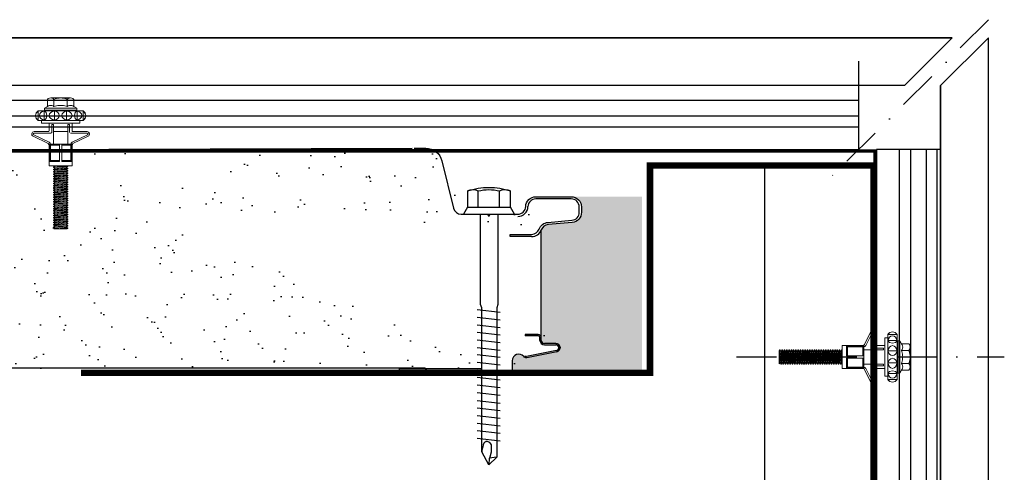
# Model space of a CAD drawing. Header units: millimetres. Extents: x -312551 to 250764, y -35891 to 59426.
# Tile 164 of 256: x -47832 to -47524, y 6212 to 6354. Entities that reach past the tile are written whole.
import ezdxf

# ---------------------------------------------------------------- set-up
doc = ezdxf.new("R2010")
doc.units = ezdxf.units.MM
doc.header["$LTSCALE"] = 2.5
doc.linetypes.add('DASHDOT', pattern=[1, 0.5, -0.25, 0, -0.25])
doc.linetypes.add('HIDDEN', pattern=[0.375, 0.25, -0.125])
for name, color, linetype in [('AWP70', 7, 'Continuous'), ('Rails', 1, 'Continuous'), ('Terracotta Tile', 30, 'Continuous')]:
    doc.layers.add(name, color=color, linetype=linetype)
doc.linetypes.add('BATTING', pattern='A,0.0001,-0.1,[134,ltypeshp.shx,S=0.1,R=0,X=-0.1,Y=0],-0.2,[134,ltypeshp.shx,S=0.1,R=180,X=0.1,Y=0],-0.1', length=0.4001)

# ---------------------------------------------------------------- blocks, each defined once
blk = doc.blocks.new('KP Tile fastener')
at = {"layer": 'Rails', "color": 7, "linetype": 'Continuous', "lineweight": 0}
for p, q in [((-3.59, 7.37), (-3.87, 7.02)), ((-3.87, 0), (-3.87, 7.02)), ((-3.5, 7.37), (-3.73, 7.02)), ((-3.73, 7.02), (-1.04, 7.02)), ((-3.34, 6.17), (-3.63, 5.7)), ((-3.24, 7.64), (-3.59, 7.37)), ((-3.18, 7.63), (-3.5, 7.37)), ((-2.9, 6.49), (-3.34, 6.17)), ((-2.83, 7.81), (-3.24, 7.64)), ((-2.8, 7.8), (-3.18, 7.63)), ((-2.39, 6.6), (-2.9, 6.49)), ((-2.39, 7.87), (-2.83, 7.81)), ((-2.39, 7.86), (-2.8, 7.8)), ((-1.94, 7.82), (-2.39, 7.87)), ((-1.97, 7.8), (-2.39, 7.86)), ((-1.87, 6.49), (-2.39, 6.6)), ((-1.59, 7.63), (-1.97, 7.8)), ((-1.53, 7.65), (-1.94, 7.82)), ((-1.43, 6.17), (-1.87, 6.49)), ((-1.27, 7.37), (-1.59, 7.63)), ((-1.18, 7.38), (-1.53, 7.65)), ((-1.14, 5.7), (-1.43, 6.17)), ((-1.04, 7.02), (-1.27, 7.37)), ((-0.9, 7.02), (-1.18, 7.38)), ((-0.9, 0), (-0.9, 7.02)), ((2.63, 3.85), (2.63, 8.3)), ((3.13, 3.04), (3.13, 8.33)), ((5.95, 3.6), (3.61, 8.44)), ((6.37, 3.87), (4.05, 8.63)), ((-7.87, 3.5), (-7.92, 3.12)), ((-7.92, 0), (-7.92, 3.12)), ((-7.92, 3.12), (-7.87, 2.73)), ((-7.71, 3.86), (-7.87, 3.5)), ((-7.47, 4.16), (-7.71, 3.86)), ((-7.47, 4.16), (-5.19, 4.16)), ((-5.53, 3.49), (-5.58, 3.12)), ((-5.58, 3.12), (-5.53, 2.74)), ((-5.4, 3.85), (-5.53, 3.49)), ((-5.19, 4.15), (-5.4, 3.85)), ((-5.19, 4.16), (-4.68, 5.04)), ((-4.68, 0), (-4.68, 5.04)), ((-4.68, 5.04), (-4.05, 5.04)), ((-4.05, 0), (-4.05, 5.04)), ((-3.63, 5.7), (-3.73, 5.14)), ((-3.73, 5.14), (-1.04, 5.14)), ((-3.73, 5.14), (-3.63, 4.82)), ((-3.63, 4.82), (-3.34, 4.54)), ((-3.34, 4.54), (-2.39, 4.3)), ((-2.9, 3.44), (-3.34, 3.07)), ((-2.39, 3.57), (-2.9, 3.44)), ((-2.39, 4.3), (-1.43, 4.54)), ((-1.87, 3.44), (-2.39, 3.57)), ((-1.43, 3.07), (-1.87, 3.44)), ((-1.43, 4.54), (-1.14, 4.82)), ((-1.04, 5.14), (-1.14, 5.7)), ((-1.14, 4.82), (-1.04, 5.14)), ((-0.9, 6.03), (0, 6.03)), ((0, 0), (0, 6.03)), ((0, 0), (0, 6.03)), ((0, 3.6), (2.38, 3.6)), ((6.6, 0.36), (6.6, 3.69)), ((6.6, 3.51), (12, 3.51)), ((6.6, 3.33), (12, 3.33)), ((6.6, 3.33), (6.87, 3.2)), ((6.87, 0.36), (6.87, 3.2)), ((6.87, 3.2), (11.73, 3.2)), ((6.95, 3.6), (12, 3.6)), ((11.73, 3.2), (12, 3.33)), ((11.73, 0.36), (11.73, 3.2)), ((12, 0.36), (12, 3.6)), ((12, 3.6), (13.35, 3.6)), ((13.35, 0), (13.35, 3.6)), ((-7.9, 0.43), (-7.92, 0)), ((-7.9, 0.43), (-7.92, 0)), ((-7.9, -0.43), (-7.92, 0)), ((-7.9, -0.43), (-7.92, 0)), ((-7.84, 0.86), (-7.9, 0.43)), ((-7.87, 2.73), (-7.71, 2.38)), ((-7.75, 1.28), (-7.84, 0.86)), ((-7.62, 1.69), (-7.75, 1.28)), ((-7.71, 2.38), (-7.47, 2.08)), ((-7.47, 2.08), (-7.62, 1.69)), ((-7.47, 2.08), (-5.19, 2.08)), ((-5.56, 0.42), (-5.58, 0)), ((-5.56, 0.42), (-5.58, 0)), ((-5.56, -0.42), (-5.58, 0)), ((-5.56, -0.42), (-5.58, 0)), ((-5.52, 0.85), (-5.56, 0.42)), ((-5.53, 2.74), (-5.4, 2.39)), ((-5.44, 1.28), (-5.52, 0.85)), ((-5.33, 1.69), (-5.44, 1.28)), ((-5.4, 2.39), (-5.19, 2.08)), ((-5.2, 2.08), (-5.33, 1.69)), ((-4.68, 0), (-4.68, -5.04)), ((-4.05, 2.09), (-3.87, 2.09)), ((-4.05, 0), (-4.05, -5.04)), ((-3.63, 2.53), (-3.73, 1.88)), ((-3.73, 1.88), (-1.04, 1.88)), ((-3.73, 1.88), (-3.63, 1.32)), ((-3.34, 3.07), (-3.63, 2.53)), ((-3.63, 1.32), (-3.34, 0.85)), ((-3.34, 0.85), (-2.9, 0.53)), ((-2.9, 0.53), (-2.39, 0.42)), ((-2.9, 0.53), (-2.39, 0.42)), ((-2.39, 0.42), (-1.87, 0.53)), ((-2.39, 0.42), (-1.87, 0.53)), ((-1.87, 0.53), (-1.43, 0.85)), ((-1.14, 2.53), (-1.43, 3.07)), ((-1.43, 0.85), (-1.14, 1.32)), ((-1.04, 1.88), (-1.14, 2.53)), ((-1.14, 1.32), (-1.04, 1.88)), ((0, 0), (0, -6.03)), ((0, 0), (0, -6.03)), ((0.43, 2.28), (0.43, 2.79)), ((0.43, 2.79), (2.88, 2.79)), ((0.43, 2.28), (6.6, 2.28)), ((2.63, 2.28), (2.63, -2.28)), ((6.6, 0.36), (12, 0.36)), ((6.6, 0.36), (6.6, -3.69)), ((13.35, 2.2), (13.38, 2.25)), ((13.35, 0), (13.35, -3.6)), ((13.38, 2.25), (13.74, -2.25)), ((13.38, 2.25), (13.53, 2.25)), ((13.53, 2.25), (13.89, -2.25)), ((13.53, 2.25), (13.77, 1.84)), ((13.77, 1.84), (13.78, 1.82)), ((13.78, 1.82), (13.8, 1.81)), ((13.8, 1.81), (13.81, 1.81)), ((13.81, 1.81), (13.83, 1.81)), ((13.82, 1.81), (14.17, -1.81)), ((13.83, 1.81), (13.85, 1.82)), ((13.85, 1.82), (13.86, 1.84)), ((13.86, 1.84), (14.1, 2.25)), ((14.1, 2.25), (14.46, -2.25)), ((14.1, 2.25), (14.25, 2.25)), ((14.25, 2.25), (14.61, -2.25)), ((14.25, 2.25), (14.49, 1.84)), ((14.49, 1.84), (14.5, 1.82)), ((14.5, 1.82), (14.52, 1.81)), ((14.52, 1.81), (14.53, 1.81)), ((14.53, 1.81), (14.55, 1.81)), ((14.54, 1.81), (14.89, -1.81)), ((14.55, 1.81), (14.57, 1.82)), ((14.57, 1.82), (14.58, 1.84)), ((14.58, 1.84), (14.82, 2.25)), ((14.82, 2.25), (15.18, -2.25)), ((14.82, 2.25), (14.97, 2.25)), ((14.97, 2.25), (15.33, -2.25)), ((14.97, 2.25), (15.21, 1.84)), ((15.21, 1.84), (15.22, 1.82)), ((15.22, 1.82), (15.24, 1.81)), ((15.24, 1.81), (15.25, 1.81)), ((15.25, 1.81), (15.27, 1.81)), ((15.26, 1.81), (15.61, -1.81)), ((15.27, 1.81), (15.29, 1.82)), ((15.29, 1.82), (15.3, 1.84)), ((15.3, 1.84), (15.54, 2.25)), ((15.54, 2.25), (15.9, -2.25)), ((15.54, 2.25), (15.69, 2.25)), ((15.69, 2.25), (16.05, -2.25)), ((15.69, 2.25), (15.93, 1.84)), ((15.93, 1.84), (15.94, 1.82)), ((15.94, 1.82), (15.96, 1.81)), ((15.96, 1.81), (15.97, 1.81)), ((15.97, 1.81), (15.99, 1.81)), ((15.98, 1.81), (16.33, -1.81)), ((15.99, 1.81), (16.01, 1.82)), ((16.01, 1.82), (16.02, 1.84)), ((16.02, 1.84), (16.26, 2.25)), ((16.26, 2.25), (16.62, -2.25)), ((16.26, 2.25), (16.41, 2.25)), ((16.41, 2.25), (16.77, -2.25)), ((16.41, 2.25), (16.65, 1.84)), ((16.65, 1.84), (16.66, 1.82)), ((16.66, 1.82), (16.68, 1.81)), ((16.68, 1.81), (16.69, 1.81)), ((16.69, 1.81), (16.71, 1.81)), ((16.7, 1.81), (17.05, -1.81)), ((16.71, 1.81), (16.73, 1.82)), ((16.73, 1.82), (16.74, 1.84)), ((16.74, 1.84), (16.98, 2.25)), ((16.98, 2.25), (17.34, -2.25)), ((16.98, 2.25), (17.13, 2.25)), ((17.13, 2.25), (17.49, -2.25)), ((17.13, 2.25), (17.37, 1.84)), ((17.37, 1.84), (17.38, 1.82)), ((17.38, 1.82), (17.4, 1.81)), ((17.4, 1.81), (17.41, 1.81)), ((17.41, 1.81), (17.43, 1.81)), ((17.42, 1.81), (17.77, -1.81)), ((17.43, 1.81), (17.45, 1.82)), ((17.45, 1.82), (17.46, 1.84)), ((17.46, 1.84), (17.7, 2.25)), ((17.7, 2.25), (18.06, -2.25)), ((17.7, 2.25), (17.85, 2.25)), ((17.85, 2.25), (18.21, -2.25)), ((17.85, 2.25), (18.09, 1.84)), ((18.09, 1.84), (18.1, 1.82)), ((18.1, 1.82), (18.12, 1.81)), ((18.12, 1.81), (18.13, 1.81)), ((18.13, 1.81), (18.15, 1.81)), ((18.14, 1.81), (18.49, -1.81)), ((18.15, 1.81), (18.17, 1.82)), ((18.17, 1.82), (18.18, 1.84)), ((18.18, 1.84), (18.42, 2.25)), ((18.42, 2.25), (18.78, -2.25)), ((18.42, 2.25), (18.57, 2.25)), ((18.57, 2.25), (18.93, -2.25)), ((18.57, 2.25), (18.81, 1.84)), ((18.81, 1.84), (18.82, 1.82)), ((18.82, 1.82), (18.84, 1.81)), ((18.84, 1.81), (18.85, 1.81)), ((18.85, 1.81), (18.87, 1.81)), ((18.86, 1.81), (19.21, -1.81)), ((18.87, 1.81), (18.89, 1.82)), ((18.89, 1.82), (18.9, 1.84)), ((18.9, 1.84), (19.14, 2.25)), ((19.14, 2.25), (19.5, -2.25)), ((19.14, 2.25), (19.29, 2.25)), ((19.29, 2.25), (19.65, -2.25)), ((19.29, 2.25), (19.53, 1.84)), ((19.53, 1.84), (19.54, 1.82)), ((19.54, 1.82), (19.56, 1.81)), ((19.56, 1.81), (19.57, 1.81)), ((19.57, 1.81), (19.59, 1.81)), ((19.58, 1.81), (19.93, -1.81)), ((19.59, 1.81), (19.61, 1.82)), ((19.61, 1.82), (19.62, 1.84)), ((19.62, 1.84), (19.86, 2.25)), ((19.86, 2.25), (20.22, -2.25)), ((19.86, 2.25), (20.01, 2.25)), ((20.01, 2.25), (20.37, -2.25)), ((20.01, 2.25), (20.25, 1.84)), ((20.25, 1.84), (20.26, 1.82)), ((20.26, 1.82), (20.28, 1.81)), ((20.28, 1.81), (20.29, 1.81)), ((20.29, 1.81), (20.31, 1.81)), ((20.3, 1.81), (20.65, -1.81)), ((20.31, 1.81), (20.33, 1.82)), ((20.33, 1.82), (20.34, 1.84)), ((20.34, 1.84), (20.58, 2.25)), ((20.58, 2.25), (20.94, -2.25)), ((20.58, 2.25), (20.73, 2.25)), ((20.73, 2.25), (21.09, -2.25)), ((20.73, 2.25), (20.97, 1.84)), ((20.97, 1.84), (20.98, 1.82)), ((20.98, 1.82), (21, 1.81)), ((21, 1.81), (21.01, 1.81)), ((21.01, 1.81), (21.03, 1.81)), ((21.02, 1.81), (21.37, -1.81)), ((21.03, 1.81), (21.05, 1.82)), ((21.05, 1.82), (21.06, 1.84)), ((21.06, 1.84), (21.3, 2.25)), ((21.3, 2.25), (21.66, -2.25)), ((21.3, 2.25), (21.45, 2.25)), ((21.45, 2.25), (21.81, -2.25)), ((21.45, 2.25), (21.69, 1.84)), ((21.69, 1.84), (21.7, 1.82)), ((21.7, 1.82), (21.72, 1.81)), ((21.72, 1.81), (21.73, 1.81)), ((21.73, 1.81), (21.75, 1.81)), ((21.74, 1.81), (22.09, -1.81)), ((21.75, 1.81), (21.77, 1.82)), ((21.77, 1.82), (21.78, 1.84)), ((21.78, 1.84), (22.02, 2.25)), ((22.02, 2.25), (22.38, -2.25)), ((22.02, 2.25), (22.17, 2.25)), ((22.17, 2.25), (22.53, -2.25)), ((22.17, 2.25), (22.41, 1.84)), ((22.41, 1.84), (22.42, 1.82)), ((22.42, 1.82), (22.44, 1.81)), ((22.44, 1.81), (22.45, 1.81)), ((22.45, 1.81), (22.47, 1.81)), ((22.46, 1.81), (22.81, -1.81)), ((22.47, 1.81), (22.49, 1.82)), ((22.49, 1.82), (22.5, 1.84)), ((22.5, 1.84), (22.74, 2.25)), ((22.74, 2.25), (23.1, -2.25)), ((22.74, 2.25), (22.89, 2.25)), ((22.89, 2.25), (23.25, -2.25)), ((22.89, 2.25), (23.13, 1.84)), ((23.13, 1.84), (23.14, 1.82)), ((23.14, 1.82), (23.16, 1.81)), ((23.16, 1.81), (23.17, 1.81)), ((23.17, 1.81), (23.19, 1.81)), ((23.18, 1.81), (23.53, -1.81)), ((23.19, 1.81), (23.21, 1.82)), ((23.21, 1.82), (23.22, 1.84)), ((23.22, 1.84), (23.46, 2.25)), ((23.46, 2.25), (23.82, -2.25)), ((23.46, 2.25), (23.61, 2.25)), ((23.61, 2.25), (23.97, -2.25)), ((23.61, 2.25), (23.85, 1.84)), ((23.85, 1.84), (23.86, 1.82)), ((23.86, 1.82), (23.88, 1.81)), ((23.88, 1.81), (23.89, 1.81)), ((23.89, 1.81), (23.91, 1.81)), ((23.9, 1.81), (24.25, -1.81)), ((23.91, 1.81), (23.93, 1.82)), ((23.93, 1.82), (23.94, 1.84)), ((23.94, 1.84), (24.18, 2.25)), ((24.18, 2.25), (24.54, -2.25)), ((24.18, 2.25), (24.33, 2.25)), ((24.33, 2.25), (24.69, -2.25)), ((24.33, 2.25), (24.57, 1.84)), ((24.57, 1.84), (24.58, 1.82)), ((24.58, 1.82), (24.6, 1.81)), ((24.6, 1.81), (24.61, 1.81)), ((24.61, 1.81), (24.63, 1.81)), ((24.62, 1.81), (24.97, -1.81)), ((24.63, 1.81), (24.65, 1.82)), ((24.65, 1.82), (24.66, 1.84)), ((24.66, 1.84), (24.9, 2.25)), ((24.9, 2.25), (25.26, -2.25)), ((24.9, 2.25), (25.05, 2.25)), ((25.05, 2.25), (25.41, -2.25)), ((25.05, 2.25), (25.29, 1.84)), ((25.29, 1.84), (25.3, 1.82)), ((25.3, 1.82), (25.32, 1.81)), ((25.32, 1.81), (25.33, 1.81)), ((25.33, 1.81), (25.35, 1.81)), ((25.34, 1.81), (25.69, -1.81)), ((25.35, 1.81), (25.37, 1.82)), ((25.37, 1.82), (25.38, 1.84)), ((25.38, 1.84), (25.62, 2.25)), ((25.62, 2.25), (25.98, -2.25)), ((25.62, 2.25), (25.77, 2.25)), ((25.77, 2.25), (26.13, -2.25)), ((25.77, 2.25), (26.01, 1.84)), ((26.01, 1.84), (26.02, 1.82)), ((26.02, 1.82), (26.04, 1.81)), ((26.04, 1.81), (26.05, 1.81)), ((26.05, 1.81), (26.07, 1.81)), ((26.06, 1.81), (26.41, -1.81)), ((26.07, 1.81), (26.09, 1.82)), ((26.09, 1.82), (26.1, 1.84)), ((26.1, 1.84), (26.34, 2.25)), ((26.34, 2.25), (26.7, -2.25)), ((26.34, 2.25), (26.49, 2.25)), ((26.49, 2.25), (26.85, -2.25)), ((26.49, 2.25), (26.73, 1.84)), ((26.73, 1.84), (26.74, 1.82)), ((26.74, 1.82), (26.76, 1.81)), ((26.76, 1.81), (26.77, 1.81)), ((26.77, 1.81), (26.79, 1.81)), ((26.78, 1.81), (27.13, -1.81)), ((26.79, 1.81), (26.81, 1.82)), ((26.81, 1.82), (26.82, 1.84)), ((26.82, 1.84), (27.06, 2.25)), ((27.06, 2.25), (27.42, -2.25)), ((27.06, 2.25), (27.21, 2.25)), ((27.21, 2.25), (27.57, -2.25)), ((27.21, 2.25), (27.45, 1.84)), ((27.45, 1.84), (27.46, 1.82)), ((27.46, 1.82), (27.48, 1.81)), ((27.48, 1.81), (27.49, 1.81)), ((27.49, 1.81), (27.51, 1.81)), ((27.5, 1.81), (27.85, -1.81)), ((27.51, 1.81), (27.53, 1.82)), ((27.53, 1.82), (27.54, 1.84)), ((27.54, 1.84), (27.78, 2.25)), ((27.78, 2.25), (28.14, -2.25)), ((27.78, 2.25), (27.93, 2.25)), ((27.93, 2.25), (28.29, -2.25)), ((27.93, 2.25), (28.17, 1.84)), ((28.17, 1.84), (28.18, 1.82)), ((28.18, 1.82), (28.2, 1.81)), ((28.2, 1.81), (28.21, 1.81)), ((28.21, 1.81), (28.23, 1.81)), ((28.22, 1.81), (28.57, -1.81)), ((28.23, 1.81), (28.25, 1.82)), ((28.25, 1.82), (28.26, 1.84)), ((28.26, 1.84), (28.5, 2.25)), ((28.5, 2.25), (28.86, -2.25)), ((28.5, 2.25), (28.65, 2.25)), ((28.65, 2.25), (29.01, -2.25)), ((28.65, 2.25), (28.89, 1.84)), ((28.89, 1.84), (28.9, 1.82)), ((28.9, 1.82), (28.92, 1.81)), ((28.92, 1.81), (28.93, 1.81)), ((28.93, 1.81), (28.95, 1.81)), ((28.94, 1.81), (29.29, -1.81)), ((28.95, 1.81), (28.97, 1.82)), ((28.97, 1.82), (28.98, 1.84)), ((28.98, 1.84), (29.22, 2.25)), ((29.22, 2.25), (29.58, -2.25)), ((29.22, 2.25), (29.37, 2.25)), ((29.37, 2.25), (29.73, -2.25)), ((29.37, 2.25), (29.61, 1.84)), ((29.61, 1.84), (29.62, 1.82)), ((29.62, 1.82), (29.64, 1.81)), ((29.64, 1.81), (29.65, 1.81)), ((29.65, 1.81), (29.67, 1.81)), ((29.66, 1.81), (30.01, -1.81)), ((29.67, 1.81), (29.69, 1.82)), ((29.69, 1.82), (29.7, 1.84)), ((29.7, 1.84), (29.94, 2.25)), ((29.94, 2.25), (30.09, 2.25)), ((29.94, 2.25), (30.3, -2.25)), ((30.09, 2.25), (30.33, 1.84)), ((30.09, 2.25), (30.45, -2.25)), ((30.33, 1.84), (30.34, 1.82)), ((30.34, 1.82), (30.36, 1.81)), ((30.36, 1.81), (30.37, 1.81)), ((30.37, 1.81), (30.39, 1.81)), ((30.38, 1.81), (30.73, -1.81)), ((30.39, 1.81), (30.41, 1.82)), ((30.41, 1.82), (30.42, 1.84)), ((30.42, 1.84), (30.66, 2.25)), ((30.66, 2.25), (30.81, 2.25)), ((30.66, 2.25), (31.02, -2.25)), ((30.81, 2.25), (31.05, 1.84)), ((30.81, 2.25), (31.17, -2.25)), ((31.05, 1.84), (31.06, 1.82)), ((31.06, 1.82), (31.08, 1.81)), ((31.08, 1.81), (31.09, 1.81)), ((31.09, 1.81), (31.11, 1.81)), ((31.1, 1.81), (31.45, -1.81)), ((31.11, 1.81), (31.13, 1.82)), ((31.13, 1.82), (31.14, 1.84)), ((31.14, 1.84), (31.38, 2.25)), ((31.38, 2.25), (31.53, 2.25)), ((31.38, 2.25), (31.74, -2.25)), ((31.53, 2.25), (31.77, 1.84)), ((31.53, 2.25), (31.89, -2.25)), ((31.77, 1.84), (31.78, 1.82)), ((31.78, 1.82), (31.8, 1.81)), ((31.8, 1.81), (31.81, 1.81)), ((31.81, 1.81), (31.83, 1.81)), ((31.82, 1.81), (32.17, -1.81)), ((31.83, 1.81), (31.85, 1.82)), ((31.85, 1.82), (31.86, 1.84)), ((31.86, 1.84), (32.1, 2.25)), ((32.1, 2.25), (32.25, 2.25)), ((32.1, 2.25), (32.46, -2.25)), ((32.25, 2.25), (32.49, 1.84)), ((32.25, 2.25), (32.61, -2.25)), ((32.49, 1.84), (32.5, 1.82)), ((32.5, 1.82), (32.52, 1.81)), ((32.52, 1.81), (32.53, 1.81)), ((32.53, 1.81), (32.55, 1.81)), ((32.54, 1.81), (32.89, -1.81)), ((32.55, 1.81), (32.57, 1.82)), ((32.57, 1.82), (32.58, 1.84)), ((32.58, 1.84), (32.82, 2.25)), ((32.82, 2.25), (32.97, 2.25)), ((32.82, 2.25), (33.1, -1.25)), ((32.97, 2.25), (33.1, 2.02)), ((32.97, 2.25), (33.1, 0.61)), ((33.1, -2.11), (33.1, 2.02)), ((-7.92, 0), (-7.92, -3.12)), ((-7.92, -3.12), (-7.87, -2.73)), ((-7.84, -0.86), (-7.9, -0.43)), ((-7.84, -0.86), (-7.9, -0.43)), ((-7.87, -2.73), (-7.71, -2.38)), ((-7.75, -1.28), (-7.84, -0.86)), ((-7.62, -1.69), (-7.75, -1.28)), ((-7.71, -2.38), (-7.47, -2.08)), ((-7.47, -2.08), (-7.62, -1.69)), ((-7.47, -2.08), (-5.19, -2.08)), ((-5.58, -3.12), (-5.53, -2.74)), ((-5.52, -0.85), (-5.56, -0.42)), ((-5.52, -0.85), (-5.56, -0.42)), ((-5.53, -2.74), (-5.4, -2.39)), ((-5.44, -1.28), (-5.52, -0.85)), ((-5.33, -1.69), (-5.44, -1.28)), ((-5.4, -2.39), (-5.19, -2.08)), ((-5.2, -2.08), (-5.33, -1.69)), ((-4.05, -2.09), (-3.87, -2.09)), ((-3.87, 0), (-3.87, -7.02)), ((-3.73, -1.88), (-3.63, -1.32)), ((-3.63, -2.53), (-3.73, -1.88)), ((-3.73, -1.88), (-1.04, -1.88)), ((-3.63, -1.32), (-3.34, -0.85)), ((-3.34, -3.07), (-3.63, -2.53)), ((-3.34, -0.85), (-2.9, -0.53)), ((-3.34, -0.85), (-2.9, -0.53)), ((-2.9, -3.44), (-3.34, -3.07)), ((-2.9, -0.53), (-2.39, -0.42)), ((-2.9, -0.53), (-2.39, -0.42)), ((-2.39, -0.42), (-1.87, -0.53)), ((-2.39, -0.42), (-1.87, -0.53)), ((-1.87, -0.53), (-1.43, -0.85)), ((-1.87, -0.53), (-1.43, -0.85)), ((-1.43, -3.07), (-1.87, -3.44)), ((-1.43, -0.85), (-1.14, -1.32)), ((-1.14, -2.53), (-1.43, -3.07)), ((-1.14, -1.32), (-1.04, -1.88)), ((-1.04, -1.88), (-1.14, -2.53)), ((-0.9, 0), (-0.9, -7.02)), ((0.43, -2.28), (0.43, -2.79)), ((0.43, -2.28), (6.6, -2.28)), ((0.43, -2.79), (2.88, -2.79)), ((3.13, -3.04), (3.13, -8.33)), ((6.6, -0.36), (12, -0.36)), ((6.87, -0.36), (6.87, -3.2)), ((11.73, -0.36), (11.73, -3.2)), ((12, -0.36), (12, -3.6)), ((13.35, -0.78), (13.45, -1.81)), ((13.35, -1.94), (13.41, -1.84)), ((13.42, -1.82), (13.41, -1.84)), ((13.44, -1.81), (13.42, -1.82)), ((13.45, -1.81), (13.44, -1.81)), ((13.47, -1.81), (13.45, -1.81)), ((13.49, -1.82), (13.47, -1.81)), ((13.5, -1.84), (13.49, -1.82)), ((13.5, -1.84), (13.74, -2.25)), ((13.74, -2.25), (13.89, -2.25)), ((13.89, -2.25), (14.13, -1.84)), ((14.14, -1.82), (14.13, -1.84)), ((14.16, -1.81), (14.14, -1.82)), ((14.17, -1.81), (14.16, -1.81)), ((14.19, -1.81), (14.17, -1.81)), ((14.21, -1.82), (14.19, -1.81)), ((14.22, -1.84), (14.21, -1.82)), ((14.22, -1.84), (14.46, -2.25)), ((14.46, -2.25), (14.61, -2.25)), ((14.61, -2.25), (14.85, -1.84)), ((14.86, -1.82), (14.85, -1.84)), ((14.88, -1.81), (14.86, -1.82)), ((14.89, -1.81), (14.88, -1.81)), ((14.91, -1.81), (14.89, -1.81)), ((14.93, -1.82), (14.91, -1.81)), ((14.94, -1.84), (14.93, -1.82)), ((14.94, -1.84), (15.18, -2.25)), ((15.18, -2.25), (15.33, -2.25)), ((15.33, -2.25), (15.57, -1.84)), ((15.58, -1.82), (15.57, -1.84)), ((15.6, -1.81), (15.58, -1.82)), ((15.61, -1.81), (15.6, -1.81)), ((15.63, -1.81), (15.61, -1.81)), ((15.65, -1.82), (15.63, -1.81)), ((15.66, -1.84), (15.65, -1.82)), ((15.66, -1.84), (15.9, -2.25)), ((15.9, -2.25), (16.05, -2.25)), ((16.05, -2.25), (16.29, -1.84)), ((16.3, -1.82), (16.29, -1.84)), ((16.32, -1.81), (16.3, -1.82)), ((16.33, -1.81), (16.32, -1.81)), ((16.35, -1.81), (16.33, -1.81)), ((16.37, -1.82), (16.35, -1.81)), ((16.38, -1.84), (16.37, -1.82)), ((16.38, -1.84), (16.62, -2.25)), ((16.62, -2.25), (16.77, -2.25)), ((16.77, -2.25), (17.01, -1.84)), ((17.02, -1.82), (17.01, -1.84)), ((17.04, -1.81), (17.02, -1.82)), ((17.05, -1.81), (17.04, -1.81)), ((17.07, -1.81), (17.05, -1.81)), ((17.09, -1.82), (17.07, -1.81)), ((17.1, -1.84), (17.09, -1.82)), ((17.1, -1.84), (17.34, -2.25)), ((17.34, -2.25), (17.49, -2.25)), ((17.49, -2.25), (17.73, -1.84)), ((17.74, -1.82), (17.73, -1.84)), ((17.76, -1.81), (17.74, -1.82)), ((17.77, -1.81), (17.76, -1.81)), ((17.79, -1.81), (17.77, -1.81)), ((17.81, -1.82), (17.79, -1.81)), ((17.82, -1.84), (17.81, -1.82)), ((17.82, -1.84), (18.06, -2.25)), ((18.06, -2.25), (18.21, -2.25)), ((18.21, -2.25), (18.45, -1.84)), ((18.46, -1.82), (18.45, -1.84)), ((18.48, -1.81), (18.46, -1.82)), ((18.49, -1.81), (18.48, -1.81)), ((18.51, -1.81), (18.49, -1.81)), ((18.53, -1.82), (18.51, -1.81)), ((18.54, -1.84), (18.53, -1.82)), ((18.54, -1.84), (18.78, -2.25)), ((18.78, -2.25), (18.93, -2.25)), ((18.93, -2.25), (19.17, -1.84)), ((19.18, -1.82), (19.17, -1.84)), ((19.2, -1.81), (19.18, -1.82)), ((19.21, -1.81), (19.2, -1.81)), ((19.23, -1.81), (19.21, -1.81)), ((19.25, -1.82), (19.23, -1.81)), ((19.26, -1.84), (19.25, -1.82)), ((19.26, -1.84), (19.5, -2.25)), ((19.5, -2.25), (19.65, -2.25)), ((19.65, -2.25), (19.89, -1.84)), ((19.9, -1.82), (19.89, -1.84)), ((19.92, -1.81), (19.9, -1.82)), ((19.93, -1.81), (19.92, -1.81)), ((19.95, -1.81), (19.93, -1.81)), ((19.97, -1.82), (19.95, -1.81)), ((19.98, -1.84), (19.97, -1.82)), ((19.98, -1.84), (20.22, -2.25)), ((20.22, -2.25), (20.37, -2.25)), ((20.37, -2.25), (20.61, -1.84)), ((20.62, -1.82), (20.61, -1.84)), ((20.64, -1.81), (20.62, -1.82)), ((20.65, -1.81), (20.64, -1.81)), ((20.67, -1.81), (20.65, -1.81)), ((20.69, -1.82), (20.67, -1.81)), ((20.7, -1.84), (20.69, -1.82)), ((20.7, -1.84), (20.94, -2.25)), ((20.94, -2.25), (21.09, -2.25)), ((21.09, -2.25), (21.33, -1.84)), ((21.34, -1.82), (21.33, -1.84)), ((21.36, -1.81), (21.34, -1.82)), ((21.37, -1.81), (21.36, -1.81)), ((21.39, -1.81), (21.37, -1.81)), ((21.41, -1.82), (21.39, -1.81)), ((21.42, -1.84), (21.41, -1.82)), ((21.42, -1.84), (21.66, -2.25)), ((21.66, -2.25), (21.81, -2.25)), ((21.81, -2.25), (22.05, -1.84)), ((22.06, -1.82), (22.05, -1.84)), ((22.08, -1.81), (22.06, -1.82)), ((22.09, -1.81), (22.08, -1.81)), ((22.11, -1.81), (22.09, -1.81)), ((22.13, -1.82), (22.11, -1.81)), ((22.14, -1.84), (22.13, -1.82)), ((22.14, -1.84), (22.38, -2.25)), ((22.38, -2.25), (22.53, -2.25)), ((22.53, -2.25), (22.77, -1.84)), ((22.78, -1.82), (22.77, -1.84)), ((22.8, -1.81), (22.78, -1.82)), ((22.81, -1.81), (22.8, -1.81)), ((22.83, -1.81), (22.81, -1.81)), ((22.85, -1.82), (22.83, -1.81)), ((22.86, -1.84), (22.85, -1.82)), ((22.86, -1.84), (23.1, -2.25)), ((23.1, -2.25), (23.25, -2.25)), ((23.25, -2.25), (23.49, -1.84)), ((23.5, -1.82), (23.49, -1.84)), ((23.52, -1.81), (23.5, -1.82)), ((23.53, -1.81), (23.52, -1.81)), ((23.55, -1.81), (23.53, -1.81)), ((23.57, -1.82), (23.55, -1.81)), ((23.58, -1.84), (23.57, -1.82)), ((23.58, -1.84), (23.82, -2.25)), ((23.82, -2.25), (23.97, -2.25)), ((23.97, -2.25), (24.21, -1.84)), ((24.22, -1.82), (24.21, -1.84)), ((24.24, -1.81), (24.22, -1.82)), ((24.25, -1.81), (24.24, -1.81)), ((24.27, -1.81), (24.25, -1.81)), ((24.29, -1.82), (24.27, -1.81)), ((24.3, -1.84), (24.29, -1.82)), ((24.3, -1.84), (24.54, -2.25)), ((24.54, -2.25), (24.69, -2.25)), ((24.69, -2.25), (24.93, -1.84)), ((24.94, -1.82), (24.93, -1.84)), ((24.96, -1.81), (24.94, -1.82)), ((24.97, -1.81), (24.96, -1.81)), ((24.99, -1.81), (24.97, -1.81)), ((25.01, -1.82), (24.99, -1.81)), ((25.02, -1.84), (25.01, -1.82)), ((25.02, -1.84), (25.26, -2.25)), ((25.26, -2.25), (25.41, -2.25)), ((25.41, -2.25), (25.65, -1.84)), ((25.66, -1.82), (25.65, -1.84)), ((25.68, -1.81), (25.66, -1.82)), ((25.69, -1.81), (25.68, -1.81)), ((25.71, -1.81), (25.69, -1.81)), ((25.73, -1.82), (25.71, -1.81)), ((25.74, -1.84), (25.73, -1.82)), ((25.74, -1.84), (25.98, -2.25)), ((25.98, -2.25), (26.13, -2.25)), ((26.13, -2.25), (26.37, -1.84)), ((26.38, -1.82), (26.37, -1.84)), ((26.4, -1.81), (26.38, -1.82)), ((26.41, -1.81), (26.4, -1.81)), ((26.43, -1.81), (26.41, -1.81)), ((26.45, -1.82), (26.43, -1.81)), ((26.46, -1.84), (26.45, -1.82)), ((26.46, -1.84), (26.7, -2.25)), ((26.7, -2.25), (26.85, -2.25)), ((26.85, -2.25), (27.09, -1.84)), ((27.1, -1.82), (27.09, -1.84)), ((27.12, -1.81), (27.1, -1.82)), ((27.13, -1.81), (27.12, -1.81)), ((27.15, -1.81), (27.13, -1.81)), ((27.17, -1.82), (27.15, -1.81)), ((27.18, -1.84), (27.17, -1.82)), ((27.18, -1.84), (27.42, -2.25)), ((27.42, -2.25), (27.57, -2.25)), ((27.57, -2.25), (27.81, -1.84)), ((27.82, -1.82), (27.81, -1.84)), ((27.84, -1.81), (27.82, -1.82)), ((27.85, -1.81), (27.84, -1.81)), ((27.87, -1.81), (27.85, -1.81)), ((27.89, -1.82), (27.87, -1.81)), ((27.9, -1.84), (27.89, -1.82)), ((27.9, -1.84), (28.14, -2.25)), ((28.14, -2.25), (28.29, -2.25)), ((28.29, -2.25), (28.53, -1.84)), ((28.54, -1.82), (28.53, -1.84)), ((28.56, -1.81), (28.54, -1.82)), ((28.57, -1.81), (28.56, -1.81)), ((28.59, -1.81), (28.57, -1.81)), ((28.61, -1.82), (28.59, -1.81)), ((28.62, -1.84), (28.61, -1.82)), ((28.62, -1.84), (28.86, -2.25)), ((28.86, -2.25), (29.01, -2.25)), ((29.01, -2.25), (29.25, -1.84)), ((29.26, -1.82), (29.25, -1.84)), ((29.28, -1.81), (29.26, -1.82)), ((29.29, -1.81), (29.28, -1.81)), ((29.31, -1.81), (29.29, -1.81)), ((29.33, -1.82), (29.31, -1.81)), ((29.34, -1.84), (29.33, -1.82)), ((29.34, -1.84), (29.58, -2.25)), ((29.58, -2.25), (29.73, -2.25)), ((29.73, -2.25), (29.97, -1.84)), ((29.98, -1.82), (29.97, -1.84)), ((30, -1.81), (29.98, -1.82)), ((30.01, -1.81), (30, -1.81)), ((30.03, -1.81), (30.01, -1.81)), ((30.05, -1.82), (30.03, -1.81)), ((30.06, -1.84), (30.05, -1.82)), ((30.06, -1.84), (30.3, -2.25)), ((30.3, -2.25), (30.45, -2.25)), ((30.45, -2.25), (30.69, -1.84)), ((30.7, -1.82), (30.69, -1.84)), ((30.72, -1.81), (30.7, -1.82)), ((30.73, -1.81), (30.72, -1.81)), ((30.75, -1.81), (30.73, -1.81)), ((30.77, -1.82), (30.75, -1.81)), ((30.78, -1.84), (30.77, -1.82)), ((30.78, -1.84), (31.02, -2.25)), ((31.02, -2.25), (31.17, -2.25)), ((31.17, -2.25), (31.41, -1.84)), ((31.42, -1.82), (31.41, -1.84)), ((31.44, -1.81), (31.42, -1.82)), ((31.45, -1.81), (31.44, -1.81)), ((31.47, -1.81), (31.45, -1.81)), ((31.49, -1.82), (31.47, -1.81)), ((31.5, -1.84), (31.49, -1.82)), ((31.5, -1.84), (31.74, -2.25)), ((31.74, -2.25), (31.89, -2.25)), ((31.89, -2.25), (32.13, -1.84)), ((32.14, -1.82), (32.13, -1.84)), ((32.16, -1.81), (32.14, -1.82)), ((32.17, -1.81), (32.16, -1.81)), ((32.19, -1.81), (32.17, -1.81)), ((32.21, -1.82), (32.19, -1.81)), ((32.22, -1.84), (32.21, -1.82)), ((32.22, -1.84), (32.46, -2.25)), ((32.46, -2.25), (32.61, -2.25)), ((32.61, -2.25), (32.85, -1.84)), ((32.86, -1.82), (32.85, -1.84)), ((32.88, -1.81), (32.86, -1.82)), ((32.89, -1.81), (32.88, -1.81)), ((32.91, -1.81), (32.89, -1.81)), ((32.93, -1.82), (32.91, -1.81)), ((32.94, -1.84), (32.93, -1.82)), ((32.94, -1.84), (33.1, -2.11)), ((-7.87, -3.5), (-7.92, -3.12)), ((-7.71, -3.86), (-7.87, -3.5)), ((-7.47, -4.16), (-7.71, -3.86)), ((-7.47, -4.16), (-5.19, -4.16)), ((-5.53, -3.49), (-5.58, -3.12)), ((-5.4, -3.85), (-5.53, -3.49)), ((-5.19, -4.15), (-5.4, -3.85)), ((-5.19, -4.16), (-4.68, -5.04)), ((-4.68, -5.04), (-4.05, -5.04)), ((-3.73, -5.14), (-3.63, -4.82)), ((-3.63, -5.7), (-3.73, -5.14)), ((-3.73, -5.14), (-1.04, -5.14)), ((-3.63, -4.82), (-3.34, -4.54)), ((-3.34, -6.17), (-3.63, -5.7)), ((-3.34, -4.54), (-2.39, -4.3)), ((-2.39, -3.57), (-2.9, -3.44)), ((-1.87, -3.44), (-2.39, -3.57)), ((-2.39, -4.3), (-1.43, -4.54)), ((-1.43, -4.54), (-1.14, -4.82)), ((-1.14, -5.7), (-1.43, -6.17)), ((-1.14, -4.82), (-1.04, -5.14)), ((-1.04, -5.14), (-1.14, -5.7)), ((-0.9, -6.03), (0, -6.03)), ((0, -3.6), (2.38, -3.6)), ((2.63, -3.85), (2.63, -8.3)), ((5.95, -3.6), (3.61, -8.44)), ((6.37, -3.87), (4.05, -8.63)), ((6.6, -3.33), (6.87, -3.2)), ((6.6, -3.33), (12, -3.33)), ((6.6, -3.51), (12, -3.51)), ((6.87, -3.2), (11.73, -3.2)), ((6.95, -3.6), (12, -3.6)), ((11.73, -3.2), (12, -3.33)), ((12, -3.6), (13.35, -3.6)), ((-3.59, -7.37), (-3.87, -7.02)), ((-3.5, -7.37), (-3.73, -7.02)), ((-3.73, -7.02), (-1.04, -7.02)), ((-3.24, -7.64), (-3.59, -7.37)), ((-3.18, -7.63), (-3.5, -7.37)), ((-2.9, -6.49), (-3.34, -6.17)), ((-2.83, -7.81), (-3.24, -7.64)), ((-2.8, -7.8), (-3.18, -7.63)), ((-2.39, -6.6), (-2.9, -6.49)), ((-2.39, -7.87), (-2.83, -7.81)), ((-2.39, -7.86), (-2.8, -7.8)), ((-1.87, -6.49), (-2.39, -6.6)), ((-1.97, -7.8), (-2.39, -7.86)), ((-1.94, -7.82), (-2.39, -7.87)), ((-1.59, -7.63), (-1.97, -7.8)), ((-1.53, -7.65), (-1.94, -7.82)), ((-1.43, -6.17), (-1.87, -6.49)), ((-1.27, -7.37), (-1.59, -7.63)), ((-1.18, -7.38), (-1.53, -7.65)), ((-1.04, -7.02), (-1.27, -7.37)), ((-0.9, -7.02), (-1.18, -7.38))]:
    blk.add_line(p, q, dxfattribs=at)
for centre, radius, start, end in [((3.38, 8.3), 0.75, 26.0089, 180), ((3.38, 8.33), 0.25, 25.8375, 180), ((2.38, 3.85), 0.25, 270, 360), ((6.96, 4.37), 1.27, 217.172, 253.6075), ((6.95, 4.35), 0.75, 219.9145, 270), ((2.88, -3.04), 0.25, 360, 90), ((2.38, -3.85), 0.25, 0, 90), ((6.96, -4.37), 1.27, 106.3925, 142.828), ((6.95, -4.35), 0.75, 90, 140.0855), ((3.38, -8.3), 0.75, 180, 333.9911), ((3.38, -8.33), 0.25, 180, 334.1625)]:
    blk.add_arc(centre, radius, start, end, dxfattribs=at)
blk = doc.blocks.new('Cladding STD fixing')
at = {"color": 1}
for p, q in [((-7.3, 6.71), (-2.24, 6.71)), ((-2.24, 6.71), (0, 8)), ((-2.24, 6.71), (-2.24, -6.71)), ((0, 8), (0, 6.15)), ((0, 8), (0, -8)), ((-2.24, 3.35), (-7.3, 3.35)), ((0, 6.15), (0, 2.62)), ((0, -2.79), (0, -6.15)), ((-2.24, -3.35), (-7.3, -3.35)), ((-2.24, -6.71), (-7.3, -6.71)), ((0, -8), (-2.24, -6.71))]:
    blk.add_line(p, q, dxfattribs=at)
for points in [[(29.88, 3.64), (30.72, -3.47)], [(32.24, 3.64), (33.09, -3.47)], [(34.61, 3.64), (35.46, -3.47)], [(36.98, 3.64), (37.82, -3.47)], [(39.35, 3.64), (40.19, -3.47)], [(41.71, 3.64), (42.56, -3.47)], [(43.96, 3.64), (44.8, -3.47)], [(46.33, 3.64), (47.17, -3.47)], [(48.69, 3.64), (49.54, -3.47)], [(51.06, 3.64), (51.91, -3.47)], [(53.43, 3.64), (54.27, -3.47)], [(55.8, 3.64), (56.64, -3.47)], [(58.3, 3.64), (59.15, -3.47)], [(60.67, 3.64), (61.51, -3.47)], [(63.04, 3.64), (63.88, -3.47)], [(65.4, 3.64), (66.25, -3.47)], [(67.77, 3.64), (68.62, -3.47)], [(70.14, 3.64), (70.98, -3.47)], [(0, -2.79), (28.32, -2.79), (29.34, -2.45), (76.1, -2.45), (78.47, 0.08), (74.41, 2.28), (29.34, 2.28), (28.32, 2.62), (0, 2.62)], [(76.44, -0.25), (74.41, -0.76), (73.56, -0.76), (72.89, -0.76), (72.21, -0.76), (71.87, -0.59), (71.53, -0.25), (71.37, 0.08), (71.2, 0.42), (71.2, 0.93), (71.37, 1.1), (71.37, 1.27), (71.7, 1.61), (72.21, 1.78), (72.89, 1.94), (73.9, 2.28), (74.41, 2.28)], [(76.1, -2.45), (76.44, -0.08), (78.47, 0.08)]]:
    blk.add_lwpolyline(points, dxfattribs=at)
for centre, radius, start, end in [((12.26, 0), 20.68, 161.0754, 198.9246), ((-4.29, 5.03), 3.44, 150.8439, 209.1561), ((5.73, 0), 13.45, 165.562, 194.438), ((-4.29, -5.03), 3.44, 150.8439, 209.1561)]:
    blk.add_arc(centre, radius, start, end, dxfattribs=at)

msp = doc.modelspace()

# ---------------------------------------------------------------- hatches: boundary and pattern name
at = {"linetype": 'Continuous'}
h = msp.add_hatch(dxfattribs=at)
h.set_pattern_fill('AR-SAND', color=8, scale=7.5, angle=90, style=0)
h.set_pattern_definition([(232.5, (-67904.9, 2127.213), (-14.451178, 0.47245), [0, -11.4, 0, -12.75, 0, -12.1875]), (262.5, (-67904.9, 2127.213), (-21.166095, -13.273325), [0, -6.15, 0, -10.275, 0, -3.9375]), (302.5, (-67904.9, 2136.438), (-0.042443, -23.356064), [0, -3.75, 0, -13.5, 0, -17.625]), (312.5, (-67904.9, 2136.438), (-6.582567, -22.54595), [0, -1.875, 0, -8.85, 0, -10.125])])
edge = h.paths.add_edge_path()
edge.add_arc((-47664.45, 6250.89), 1.29, 281.3099, 450)
edge.add_arc((-47664.45, 6250.89), 1.29, -78.6901, 90, ccw=False)
edge.add_line((-47664.19, 6249.62), (-47673.58, 6247.74))
edge.add_arc((-47673.78, 6248.72), 1, 218.2899, 281.3099, ccw=False)
edge.add_arc((-47676.13, 6246.87), 2, 38.2899, 182.6445)
edge.add_line((-47678.13, 6246.77), (-47678.13, 6246.77))
edge.add_line((-47678.13, 6246.77), (-47678.13, 6244.36))
edge.add_arc((-47679.53, 6244.36), 1.4, -90.0012, 0, ccw=False)
edge = h.paths.add_edge_path(flags=17)
edge.add_arc((-47664.45, 6250.89), 1.29, 281.3099, 450)
edge.add_arc((-47664.45, 6250.89), 1.29, -78.6901, 90, ccw=False)
edge = h.paths.add_edge_path()
edge.add_line((-47679.53, 6242.96), (-47704.43, 6242.96))
edge.add_line((-47704.43, 6242.96), (-47705.44, 6244.47))
edge.add_line((-47705.44, 6244.47), (-47839.76, 6244.47))
edge.add_line((-47839.76, 6244.47), (-47840.76, 6242.97))
edge.add_line((-47840.76, 6242.97), (-47873.09, 6242.97))
edge.add_line((-47873.09, 6242.97), (-47874.09, 6244.47))
edge.add_line((-47874.09, 6244.47), (-47906.42, 6244.47))
edge.add_line((-47906.42, 6244.47), (-47907.42, 6242.97))
edge.add_line((-47907.42, 6242.97), (-47939.76, 6242.97))
edge.add_line((-47939.76, 6242.97), (-47940.76, 6244.47))
edge.add_line((-47940.76, 6244.47), (-47973.09, 6244.47))
edge.add_line((-47973.09, 6244.47), (-47974.09, 6242.97))
edge.add_line((-47974.09, 6242.97), (-48006.42, 6242.97))
edge.add_line((-48006.42, 6242.97), (-48007.42, 6244.47))
edge.add_line((-48007.42, 6244.47), (-48039.76, 6244.47))
edge.add_line((-48039.76, 6244.47), (-48040.76, 6242.97))
edge.add_line((-48040.76, 6242.97), (-48073.09, 6242.97))
edge.add_line((-48073.09, 6242.97), (-48074.09, 6244.47))
edge.add_line((-48074.09, 6244.47), (-48106.42, 6244.47))
edge.add_line((-48106.42, 6244.47), (-48107.42, 6242.97))
edge.add_line((-48107.42, 6242.97), (-48132.29, 6242.97))
edge.add_line((-48132.29, 6242.97), (-48132.29, 6312.39))
edge.add_arc((-47670.73, 6294.98), 3.2, 90, 177.9892, ccw=False)
edge.add_line((-47670.73, 6298.18), (-47659.65, 6298.18))
edge.add_arc((-47659.65, 6294.98), 3.2, 0, 90, ccw=False)
edge.add_line((-47656.45, 6294.98), (-47656.45, 6293.29))
edge.add_arc((-47659.65, 6293.29), 3.2, -85, 0, ccw=False)
edge.add_line((-47659.37, 6290.1), (-47666.92, 6289.44))
edge.add_arc((-47666.7, 6286.95), 2.5, 95, 160.1929)
edge.add_arc((-47666.7, 6286.95), 3.2, 95, 160.1929, ccw=False)
edge.add_line((-47666.98, 6290.14), (-47659.43, 6290.8))
edge.add_arc((-47659.65, 6293.29), 2.5, 275, 360)
edge.add_line((-47657.15, 6293.29), (-47657.15, 6294.98))
edge.add_arc((-47659.65, 6294.98), 2.5, 0, 90)
edge.add_line((-47659.65, 6297.48), (-47670.73, 6297.48))
edge.add_arc((-47670.73, 6294.98), 2.5, 90, 177.9892)
edge.add_line((-47836.18, 6312.97), (-47709.51, 6313.38))
edge.add_line((-47708.92, 6313.38), (-47705.23, 6313.38))
edge.add_arc((-47705.23, 6308.18), 5.2, 13.8025, 90, ccw=False)
edge.add_line((-47700.18, 6309.42), (-47696.54, 6294.58))
edge.add_arc((-47694.11, 6295.18), 2.5, 193.8025, 270)
edge.add_line((-47694.11, 6292.68), (-47685.97, 6292.68))
edge.add_arc((-47685.97, 6292.58), 0.1, 35.4234, 90, ccw=False)
edge.add_line((-47685.88, 6292.64), (-47685.53, 6292.14))
edge.add_arc((-47685.45, 6292.19), 0.1, 215.4234, 324.5766)
edge.add_line((-47685.36, 6292.14), (-47685.01, 6292.64))
edge.add_arc((-47684.93, 6292.58), 0.1, 90, 144.5766, ccw=False)
edge.add_line((-47684.93, 6292.68), (-47676.42, 6292.68))
edge.add_arc((-47676.42, 6295.18), 2.5, 270, 357.9892)
edge.add_arc((-47676.42, 6295.18), 3.2, 270, 357.9892)
edge.add_line((-47664.27, 6250.01), (-47673.65, 6248.14))
edge.add_arc((-47664.45, 6250.89), 0.893, 281.3099, 450)
edge.add_line((-47663.58, 6250.78), (-47663.58, 6250.64))
edge.add_line((-47669.45, 6253.18), (-47669.45, 6253.97))
edge.add_line((-47668.05, 6251.78), (-47664.45, 6251.78))
edge.add_arc((-47668.05, 6253.18), 1.4, 180, 270)
edge.add_line((-47670.05, 6254.57), (-47674.05, 6254.57))
edge.add_line((-47670.05, 6254.97), (-47674.05, 6254.97))
edge.add_line((-47674.05, 6254.97), (-47674.05, 6254.57))
edge.add_arc((-47670.05, 6253.97), 0.6, 0, 90)
edge.add_arc((-47670.05, 6253.97), 1, 0, 90)
edge.add_arc((-47673.77, 6248.73), 0.6, 217.901, 281.3099)
edge.add_line((-47664.45, 6252.18), (-47668.05, 6252.18))
edge.add_arc((-47668.05, 6253.18), 1, 180, 270)
edge.add_line((-47669.05, 6253.18), (-47669.05, 6253.97))
edge.add_line((-47669.05, 6253.97), (-47669.05, 6287.8))
edge.add_arc((-47672.06, 6288.88), 3.2, 270, 340.1929)
edge.add_line((-47672.06, 6285.68), (-47673.75, 6285.68))
edge.add_line((-47673.75, 6285.68), (-47678.75, 6285.68))
edge.add_line((-47678.75, 6286.38), (-47673.75, 6286.38))
edge.add_line((-47673.75, 6286.38), (-47672.06, 6286.38))
edge.add_arc((-47672.06, 6288.88), 2.5, 270, 340.1929)
edge.add_line((-48132.29, 6312.39), (-48126.18, 6311.47))
edge.add_line((-48126.18, 6311.47), (-48116.18, 6312.97))
edge.add_line((-48116.18, 6312.97), (-48106.18, 6311.47))
edge.add_line((-48106.18, 6311.47), (-48096.18, 6312.97))
edge.add_line((-48096.18, 6312.97), (-48086.18, 6311.47))
edge.add_line((-48086.18, 6311.47), (-48076.18, 6312.97))
edge.add_line((-48076.18, 6312.97), (-48066.18, 6311.47))
edge.add_line((-48066.18, 6311.47), (-48056.18, 6312.97))
edge.add_line((-48056.18, 6312.97), (-48046.18, 6311.47))
edge.add_line((-48046.18, 6311.47), (-48036.18, 6312.97))
edge.add_line((-48036.18, 6312.97), (-48026.18, 6311.47))
edge.add_line((-48026.18, 6311.47), (-48016.18, 6312.97))
edge.add_line((-48016.18, 6312.97), (-48006.18, 6311.47))
edge.add_line((-48006.18, 6311.47), (-47996.18, 6312.97))
edge.add_line((-47996.18, 6312.97), (-47986.18, 6311.47))
edge.add_line((-47986.18, 6311.47), (-47976.18, 6312.97))
edge.add_line((-47976.18, 6312.97), (-47966.18, 6311.47))
edge.add_line((-47966.18, 6311.47), (-47956.18, 6312.97))
edge.add_line((-47956.18, 6312.97), (-47946.18, 6311.47))
edge.add_line((-47946.18, 6311.47), (-47936.18, 6312.97))
edge.add_line((-47936.18, 6312.97), (-47926.18, 6311.47))
edge.add_line((-47926.18, 6311.47), (-47916.18, 6312.97))
edge.add_line((-47916.18, 6312.97), (-47906.18, 6311.47))
edge.add_line((-47906.18, 6311.47), (-47896.18, 6312.97))
edge.add_line((-47896.18, 6312.97), (-47886.18, 6311.47))
edge.add_line((-47886.18, 6311.47), (-47876.18, 6312.97))
edge.add_line((-47876.18, 6312.97), (-47866.18, 6311.47))
edge.add_line((-47866.18, 6311.47), (-47856.18, 6312.97))
edge.add_line((-47856.18, 6312.97), (-47846.18, 6311.47))
edge.add_line((-47846.18, 6311.47), (-47836.18, 6312.97))
h = msp.add_hatch(color=8, dxfattribs=at)
edge = h.paths.add_edge_path()
edge.add_line((-47664.45, 6252.18), (-47668.05, 6252.18))
edge.add_arc((-47668.05, 6253.18), 1, 540, 630, ccw=False)
edge.add_line((-47669.05, 6253.18), (-47669.05, 6287.8))
edge.add_arc((-47666.7, 6286.95), 2.5, 455, 520.1929, ccw=False)
edge.add_line((-47666.92, 6289.44), (-47659.37, 6290.1))
edge.add_arc((-47659.65, 6293.29), 3.2, 275, 360)
edge.add_line((-47656.45, 6293.29), (-47656.45, 6294.98))
edge.add_arc((-47659.65, 6294.98), 3.2, 360, 450)
edge.add_line((-47659.65, 6298.18), (-47637.51, 6298.18))
edge.add_line((-47637.51, 6298.18), (-47637.51, 6242.96))
edge.add_line((-47637.51, 6242.96), (-47679.53, 6242.96))
edge.add_arc((-47679.53, 6244.36), 1.4, 629.9988, 720)
edge.add_line((-47678.13, 6244.36), (-47678.13, 6246.77))
edge.add_line((-47678.13, 6246.77), (-47678.13, 6246.77))
edge.add_arc((-47676.13, 6246.87), 2, 398.2899, 542.6445, ccw=False)
edge.add_arc((-47673.78, 6248.72), 1, 578.2899, 641.3099)
edge.add_line((-47673.58, 6247.74), (-47664.19, 6249.62))
edge.add_arc((-47664.45, 6250.89), 1.29, 281.3099, 450)
msp.add_hatch(color=8, dxfattribs=at).paths.add_polyline_path([(-47713.59, 6244.3), (-47713.59, 6242.98), (-47687.75, 6242.98), (-47687.75, 6244.3)])

# ---------------------------------------------------------------- linework, layer by layer
at = {"color": 8, "linetype": 'DASHDOT', "ltscale": 10}
for p, q in [((-47528.98, 6353.63), (-47581.81, 6300.8)), ((-47607.83, 6247.97), (-47523.98, 6247.97))]:
    msp.add_line(p, q, dxfattribs=at)
at = {"color": 8, "linetype": 'Continuous'}
for p, q in [((-47569.63, 6340.67), (-47569.63, 6312.97)), ((-48132.29, 6328.46), (-47569.63, 6328.46)), ((-48132.29, 6323.54), (-47569.63, 6323.54)), ((-48132.29, 6320.05), (-47569.63, 6320.05)), ((-48132.29, 6312.97), (-47569.63, 6312.97)), ((-47563.98, 6312.97), (-47563.98, 5890.97)), ((-47543.98, 6312.97), (-47563.98, 6312.97)), ((-47556.9, 6312.97), (-47556.9, 5890.97)), ((-47553.41, 6312.97), (-47553.41, 5890.97)), ((-47548.49, 6312.97), (-47548.49, 5890.97)), ((-47545.13, 6312.97), (-47545.13, 5890.97))]:
    msp.add_line(p, q, dxfattribs=at)
at = {"color": 8, "linetype": 'BATTING', "ltscale": 75}
msp.add_line((-47598.98, 5895.97), (-47598.98, 6307.97), dxfattribs=at)
at = {"color": 8, "linetype": 'HIDDEN', "ltscale": 35, "const_width": 1}
msp.add_lwpolyline([(-48132.29, 6312.47), (-47564.48, 6312.47), (-47564.48, 5891.47), (-51750.3, 5891.47)], dxfattribs=at)
at = {"color": 8, "linetype": 'Continuous', "const_width": 2}
msp.add_lwpolyline([(-47710.29, 5960.98), (-47634.98, 5960.97), (-47634.98, 5895.97), (-47564.98, 5895.97), (-47564.98, 6307.97), (-47634.98, 6307.97), (-47634.98, 6242.97), (-47813.29, 6242.97)], dxfattribs=at)
at = {"color": 8, "linetype": 'Continuous'}
msp.add_lwpolyline([(-47713.59, 6244.3), (-47713.59, 6242.98), (-47687.75, 6242.98), (-47687.75, 6244.3)], close=True, dxfattribs=at)
at = {"layer": 'AWP70', "color": 8}
for p, q in [((-47836.18, 6312.97), (-47709.51, 6313.38)), ((-47669.05, 6253.97), (-47669.05, 6287.8)), ((-47678.75, 6286.38), (-47673.75, 6286.38)), ((-47678.75, 6285.68), (-47678.75, 6286.38)), ((-47673.75, 6285.68), (-47678.75, 6285.68)), ((-47673.75, 6286.38), (-47672.06, 6286.38)), ((-47672.06, 6285.68), (-47673.75, 6285.68)), ((-47674.05, 6254.97), (-47674.05, 6254.57)), ((-47670.05, 6254.97), (-47674.05, 6254.97)), ((-47670.05, 6254.57), (-47674.05, 6254.57)), ((-47669.45, 6253.18), (-47669.45, 6253.97)), ((-47669.05, 6253.18), (-47669.05, 6253.97)), ((-47664.27, 6250.01), (-47673.65, 6248.14)), ((-47664.45, 6252.18), (-47668.05, 6252.18)), ((-47668.05, 6251.78), (-47664.45, 6251.78)), ((-47663.58, 6250.78), (-47663.58, 6250.64))]:
    msp.add_line(p, q, dxfattribs=at)
msp.add_lwpolyline([(-47679.53, 6242.96), (-47704.43, 6242.96), (-47705.44, 6244.47), (-47839.76, 6244.47), (-47840.76, 6242.97), (-47873.09, 6242.97), (-47874.09, 6244.47), (-47906.42, 6244.47), (-47907.42, 6242.97), (-47939.76, 6242.97), (-47940.76, 6244.47), (-47973.09, 6244.47), (-47974.09, 6242.97), (-48006.42, 6242.97), (-48007.42, 6244.47), (-48039.76, 6244.47), (-48040.76, 6242.97), (-48073.09, 6242.97), (-48074.09, 6244.47), (-48106.42, 6244.47), (-48107.42, 6242.97), (-48132.29, 6242.97), (-48132.29, 6312.39)], dxfattribs=at)
for points in [[(-47708.92, 6313.38), (-47705.23, 6313.38, -0.345292), (-47700.18, 6309.42), (-47696.54, 6294.58, 0.345292), (-47694.11, 6292.68), (-47685.97, 6292.68, -0.242741), (-47685.88, 6292.64), (-47685.53, 6292.14, 0.51588), (-47685.36, 6292.14), (-47685.01, 6292.64, -0.242741), (-47684.93, 6292.68), (-47676.42, 6292.68, 0.403971), (-47673.92, 6295.09)], [(-47673.92, 6295.09, -0.403971), (-47670.73, 6298.18), (-47659.65, 6298.18, -0.414214), (-47656.45, 6294.98), (-47656.45, 6293.29, -0.388879), (-47659.37, 6290.1), (-47666.92, 6289.44, 0.292387), (-47669.05, 6287.8, 0.292387)], [(-47669.71, 6288.03, -0.292387), (-47666.98, 6290.14), (-47659.43, 6290.8, 0.388879), (-47657.15, 6293.29), (-47657.15, 6294.98, 0.414214), (-47659.65, 6297.48), (-47670.73, 6297.48, 0.403971), (-47673.22, 6295.07, 0.403971)], [(-47676.42, 6291.98, 0.403971), (-47673.22, 6295.07, 0.403971)], [(-47664.19, 6249.62, 0.905871), (-47664.45, 6252.18, -0.905871), (-47664.19, 6249.62), (-47673.58, 6247.74, -0.282123), (-47674.56, 6248.1, 0.728909), (-47678.13, 6246.77), (-47678.13, 6246.77), (-47678.13, 6244.36, -0.41422), (-47679.53, 6242.96)]]:
    msp.add_lwpolyline(points, format="xyb", dxfattribs=at)
for centre, radius, start, end in [((-47672.06, 6288.88), 2.5, 270, 340.1929), ((-47672.06, 6288.88), 3.2, 270, 340.1929), ((-47670.05, 6253.97), 1, 0, 90), ((-47670.05, 6253.97), 0.6, 0, 90), ((-47668.05, 6253.18), 1.4, 180, 270), ((-47668.05, 6253.18), 1, 180, 270), ((-47664.45, 6250.89), 0.893, 281.3099, 90), ((-47673.77, 6248.73), 0.6, 217.901, 281.3099)]:
    msp.add_arc(centre, radius, start, end, dxfattribs=at)
at = {"layer": 'Terracotta Tile', "color": 8}
for p, q in [((-47540.28, 6347.97), (-48132.28, 6347.97)), ((-47555.28, 6332.97), (-47540.28, 6347.97)), ((-47543.98, 6332.97), (-47528.98, 6347.97)), ((-47528.98, 5855.97), (-47528.98, 6347.97)), ((-47555.28, 6332.97), (-48132.28, 6332.97)), ((-47543.98, 5870.97), (-47543.98, 6332.97))]:
    msp.add_line(p, q, dxfattribs=at)
for points in [[(-48132.28, 6347.97), (-47540.28, 6347.97), (-47555.28, 6332.97), (-48132.29, 6332.97), (-48132.28, 6347.97)], [(-47528.98, 5855.97), (-47528.98, 6347.97), (-47543.98, 6332.97), (-47543.98, 5870.97), (-47528.98, 5855.97)]]:
    msp.add_lwpolyline(points, dxfattribs=at)

# ---------------------------------------------------------------- block references
at = {"color": 8, "linetype": 'Continuous', "rotation": 270}
msp.add_blockref('KP Tile fastener', (-47819.63, 6321.2), dxfattribs=at)
at = {"color": 8, "linetype": 'Continuous', "xscale": -1, "rotation": 90}
msp.add_blockref('Cladding STD fixing', (-47685.44, 6292.68), dxfattribs=at)
at = {"color": 8, "linetype": 'Continuous', "xscale": -1}
msp.add_blockref('KP Tile fastener', (-47561.4, 6247.97), dxfattribs=at)

doc.saveas('drawing.dxf')
